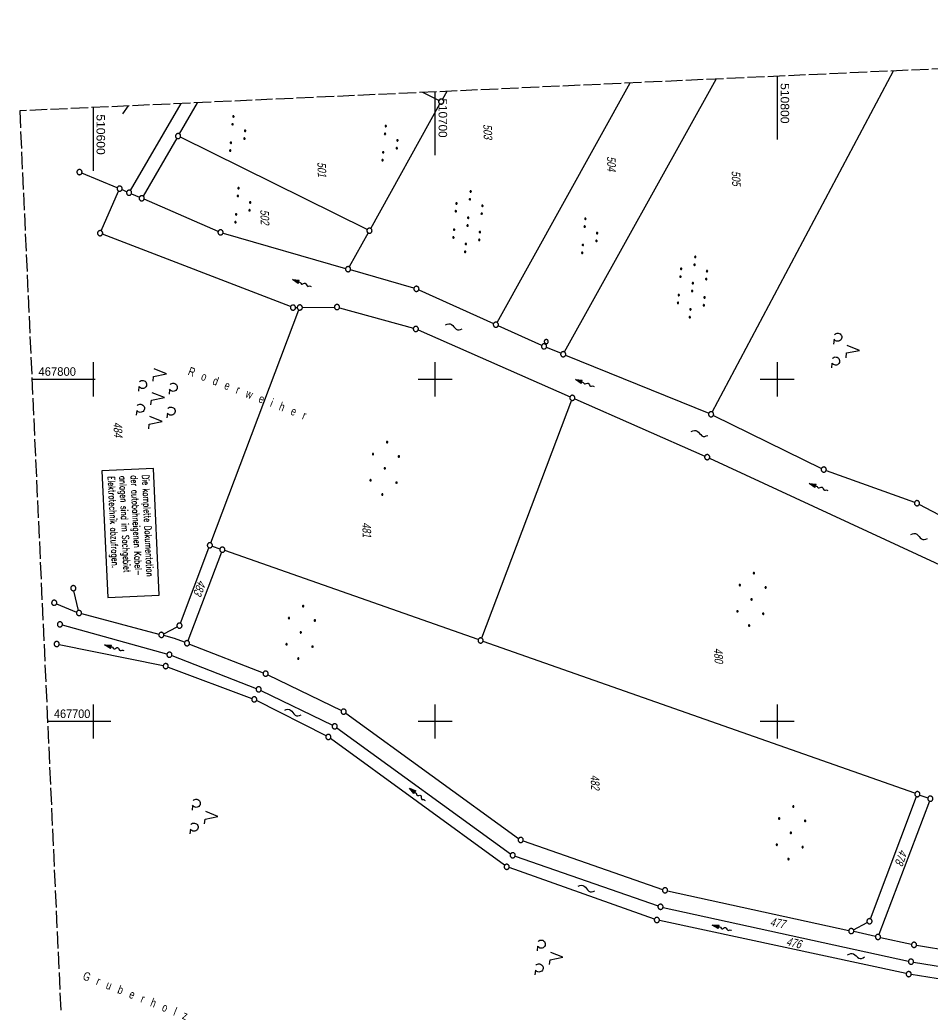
# Model space of a CAD drawing. Extents: x 510579 to 511204, y 466954 to 468018.
# Tile 37 of 48: x 510579 to 510845, y 467617 to 467905. Entities that reach past the tile are written whole.
import ezdxf

# ---------------------------------------------------------------- set-up
doc = ezdxf.new("R2010")
doc.units = 0
doc.header["$LTSCALE"] = 10
doc.header["$MEASUREMENT"] = 0
for name, pattern in [('AUSGEZOGEN', [0]), ('LT00', [0]), ('LT14', [0.6, 0.5, -0.1])]:
    doc.linetypes.add(name, pattern=pattern)
doc.layers.get('0').update_dxf_attribs({"linetype": 'LT00'})
for name, color, linetype in [('--FLIEßRICHTPFEIL', 180, 'Continuous'), ('--WASSER_NUTZUNG', 180, 'Continuous'), ('BAB-KABEL_TEXT_KASTEN', 224, 'Continuous'), ('DFK_BES-NAME', 255, 'LT00'), ('DFK_FLUR_NR', 250, 'LT00'), ('DFK_GZPKT', 250, 'LT00'), ('DFK_KATASTER', 250, 'LT00'), ('DFK_NUTZUNG', 250, 'LT00'), ('DFK_TOPO-ANL', 252, 'LT00'), ('DFK_TOPO-SYM', 252, 'LT00'), ('DFK_VERMPKT', 252, 'LT00'), ('V100_RASTER', 250, 'LT00')]:
    doc.layers.add(name, color=color, linetype=linetype)
doc.layers.add('-BLATT_100-RAND', color=7, linetype='LT14', plot=False)
doc.styles.add('ROMANS', font='romans.shx', dxfattribs={"width": 0.8})
doc.styles.get("Standard").update_dxf_attribs({"font": 'ARIAL.TTF'})

# ---------------------------------------------------------------- blocks, each defined once
blk = doc.blocks.new('SYMB7010')
at = {"color": 0, "linetype": 'ByBlock'}
for points in [[(-0.031408, 0.499213), (-0.093728, 0.49134), (-0.15457, 0.475719), (-0.212975, 0.452595), (-0.268021, 0.422333), (-0.31884, 0.385411), (-0.36463, 0.342411), (-0.40467, 0.29401), (-0.438329, 0.240973), (-0.465074, 0.184136), (-0.484486, 0.124395), (-0.496256, 0.062692), (-0.5002, 0)], [(-0.5002, 0), (-0.496256, -0.062692), (-0.484486, -0.124395), (-0.465075, -0.184136), (-0.438329, -0.240973), (-0.404671, -0.29401), (-0.36463, -0.342411), (-0.31884, -0.385411), (-0.268021, -0.422333), (-0.212975, -0.452595), (-0.154571, -0.475719), (-0.093728, -0.49134), (-0.031408, -0.499213), (0.031408, -0.499213)], [(0.5002, 0), (0.496256, 0.062692), (0.484485, 0.124395), (0.465074, 0.184136), (0.438329, 0.240973), (0.40467, 0.29401), (0.36463, 0.342411), (0.31884, 0.385411), (0.268021, 0.422333), (0.212975, 0.452595), (0.15457, 0.475719), (0.093728, 0.49134), (0.031408, 0.499213), (-0.031408, 0.499213)], [(0.031408, -0.499213), (0.093728, -0.491341), (0.15457, -0.475719), (0.212975, -0.452595), (0.268021, -0.422333), (0.31884, -0.385411), (0.36463, -0.342411), (0.404671, -0.294011), (0.438329, -0.240974), (0.465075, -0.184136), (0.484486, -0.124395), (0.496256, -0.062692), (0.500201, 0)]]:
    blk.add_lwpolyline(points, dxfattribs=at)
blk = doc.blocks.new('SYMB7301')
at = {"color": 0, "linetype": 'ByBlock'}
for p, q in [((-0.128693, 0), (0, 0.128693)), ((0, -0.128693), (-0.128693, 0)), ((0, 0.128693), (0.128693, 0)), ((0.128693, 0), (0, -0.128693)), ((0.000059, -0.009738), (0.000059, 0.009897)), ((-0.00901, -0.004339), (-0.002225, -0.009749))]:
    blk.add_line(p, q, dxfattribs=at)
for points in [[(-0.002225, 0.009749), (-0.00901, 0.004339), (-0.00901, -0.004339)], [(0.01, 0), (0.006235, 0.007818), (-0.002225, 0.009749)], [(-0.002225, -0.009749), (0.006235, -0.007818), (0.01, 0)]]:
    blk.add_lwpolyline(points, dxfattribs=at)
blk = doc.blocks.new('Ackerland7')
at = {"layer": 'DFK_NUTZUNG', "color": 0, "linetype": 'ByBlock'}
for p, q in [((-4, 3.93), (-4, 3.67)), ((-3.95, 3.63), (-3.95, 3.97)), ((-3.9, 3.99), (-3.9, 3.61)), ((-3.85, 3.6), (-3.85, 4)), ((-3.8, 3.99), (-3.8, 3.61)), ((-3.75, 3.63), (-3.75, 3.97)), ((-3.7, 3.93), (-3.7, 3.67)), ((-3.65, 3.8), (-3.65, 3.8)), ((3.7, 3.93), (3.7, 3.67)), ((3.75, 3.63), (3.75, 3.97)), ((3.8, 3.99), (3.8, 3.61)), ((3.85, 3.6), (3.85, 4)), ((3.9, 3.99), (3.9, 3.61)), ((3.95, 3.63), (3.95, 3.97)), ((4, 3.93), (4, 3.67)), ((4.05, 3.8), (4.05, 3.8)), ((-7.85, 0.13), (-7.85, -0.13)), ((-7.8, -0.17), (-7.8, 0.17)), ((-7.75, 0.19), (-7.75, -0.19)), ((-7.7, -0.2), (-7.7, 0.2)), ((-7.65, 0.19), (-7.65, -0.19)), ((-7.6, -0.17), (-7.6, 0.17)), ((-7.55, 0.13), (-7.55, -0.13)), ((-7.5, 0), (-7.5, 0)), ((-0.15, 0.13), (-0.15, -0.13)), ((-0.1, -0.17), (-0.1, 0.17)), ((-0.05, 0.19), (-0.05, -0.19)), ((0, -0.2), (0, 0.2)), ((0.05, 0.19), (0.05, -0.19)), ((0.1, -0.17), (0.1, 0.17)), ((0.15, 0.13), (0.15, -0.13)), ((0.2, 0), (0.2, 0)), ((7.55, 0.13), (7.55, -0.13)), ((7.6, -0.17), (7.6, 0.17)), ((7.65, 0.19), (7.65, -0.19)), ((7.7, -0.2), (7.7, 0.2)), ((7.75, 0.19), (7.75, -0.19)), ((7.8, -0.17), (7.8, 0.17)), ((7.85, 0.13), (7.85, -0.13)), ((7.9, 0), (7.9, 0)), ((-4, -3.67), (-4, -3.93)), ((-3.95, -3.97), (-3.95, -3.63)), ((-3.9, -3.61), (-3.9, -3.99)), ((-3.85, -4), (-3.85, -3.6)), ((-3.8, -3.61), (-3.8, -3.99)), ((-3.75, -3.97), (-3.75, -3.63)), ((-3.7, -3.67), (-3.7, -3.93)), ((-3.65, -3.8), (-3.65, -3.8)), ((3.7, -3.67), (3.7, -3.93)), ((3.75, -3.97), (3.75, -3.63)), ((3.8, -3.61), (3.8, -3.99)), ((3.85, -4), (3.85, -3.6)), ((3.9, -3.61), (3.9, -3.99)), ((3.95, -3.97), (3.95, -3.63)), ((4, -3.67), (4, -3.93)), ((4.05, -3.8), (4.05, -3.8))]:
    blk.add_line(p, q, dxfattribs=at)
for points in [[(-3.65, 3.8), (-3.67, 3.89), (-3.73, 3.96), (-3.81, 3.99), (-3.89, 3.99), (-3.97, 3.96), (-4.03, 3.89), (-4.05, 3.8), (-4.03, 3.71), (-3.97, 3.64), (-3.89, 3.6), (-3.81, 3.6), (-3.73, 3.64), (-3.67, 3.71), (-3.65, 3.8)], [(4.05, 3.8), (4.03, 3.89), (3.97, 3.96), (3.89, 3.99), (3.81, 3.99), (3.73, 3.96), (3.67, 3.89), (3.65, 3.8), (3.67, 3.71), (3.73, 3.64), (3.81, 3.61), (3.89, 3.61), (3.97, 3.64), (4.03, 3.71), (4.05, 3.8)], [(-7.5, 0), (-7.52, 0.09), (-7.58, 0.16), (-7.66, 0.19), (-7.74, 0.19), (-7.82, 0.16), (-7.88, 0.09), (-7.9, 0)], [(0.2, 0), (0.18, 0.09), (0.12, 0.16), (0.04, 0.19), (-0.04, 0.19), (-0.12, 0.16), (-0.18, 0.09), (-0.2, 0)], [(-0.2, 0), (-0.18, -0.09), (-0.12, -0.16), (-0.04, -0.19), (0.04, -0.19), (0.12, -0.16), (0.18, -0.09), (0.2, 0)], [(7.9, 0), (7.88, 0.09), (7.82, 0.16), (7.74, 0.19), (7.66, 0.19), (7.58, 0.16), (7.52, 0.09), (7.5, 0)], [(7.5, 0), (7.52, -0.09), (7.58, -0.16), (7.66, -0.19), (7.74, -0.19), (7.82, -0.16), (7.88, -0.09), (7.9, 0)], [(-7.9, 0), (-7.88, -0.09), (-7.82, -0.16), (-7.74, -0.19), (-7.66, -0.19), (-7.58, -0.16), (-7.52, -0.09), (-7.5, 0)], [(-3.65, -3.8), (-3.67, -3.71), (-3.73, -3.64), (-3.81, -3.61), (-3.89, -3.61), (-3.97, -3.64), (-4.03, -3.71), (-4.05, -3.8), (-4.03, -3.89), (-3.97, -3.96), (-3.89, -3.99), (-3.81, -3.99), (-3.73, -3.96), (-3.67, -3.89), (-3.65, -3.8)], [(4.05, -3.8), (4.03, -3.71), (3.97, -3.64), (3.89, -3.61), (3.81, -3.61), (3.73, -3.64), (3.67, -3.71), (3.65, -3.8), (3.67, -3.89), (3.73, -3.96), (3.81, -3.99), (3.89, -3.99), (3.97, -3.96), (4.03, -3.89), (4.05, -3.8)]]:
    blk.add_lwpolyline(points, dxfattribs=at)
blk = doc.blocks.new('SYMB7110')
at = {"color": 0, "linetype": 'ByBlock'}
for p, q in [((-0.515, 0.392919), (-0.515, 0.367081)), ((-0.51, 0.362895), (-0.51, 0.397105)), ((-0.505, 0.399164), (-0.505, 0.360836)), ((-0.5, 0.360204), (-0.5, 0.399796)), ((-0.495, 0.399164), (-0.495, 0.360836)), ((-0.49, 0.362895), (-0.49, 0.397105)), ((-0.485, 0.392919), (-0.485, 0.367081)), ((-0.48, 0.379874), (-0.48, 0.380145)), ((-0.285, 0.392919), (-0.285, 0.367081)), ((-0.28, 0.362895), (-0.28, 0.397105)), ((-0.275, 0.399164), (-0.275, 0.360836)), ((-0.27, 0.360204), (-0.27, 0.399796)), ((-0.265, 0.399164), (-0.265, 0.360836)), ((-0.26, 0.362895), (-0.26, 0.397105)), ((-0.255, 0.392919), (-0.255, 0.367081)), ((-0.25, 0.379874), (-0.25, 0.380146)), ((0.255, 0.392919), (0.255, 0.367081)), ((0.26, 0.362895), (0.26, 0.397105)), ((0.265, 0.399164), (0.265, 0.360836)), ((0.27, 0.360204), (0.27, 0.399796)), ((0.275, 0.399164), (0.275, 0.360836)), ((0.28, 0.362895), (0.28, 0.397105)), ((0.285, 0.392919), (0.285, 0.367081)), ((0.29, 0.379874), (0.29, 0.380145)), ((0.485, 0.392919), (0.485, 0.367081)), ((0.49, 0.362895), (0.49, 0.397105)), ((0.495, 0.399164), (0.495, 0.360836)), ((0.5, 0.360204), (0.5, 0.399796)), ((0.505, 0.399164), (0.505, 0.360836)), ((0.51, 0.362895), (0.51, 0.397105)), ((0.515, 0.392919), (0.515, 0.367081)), ((0.52, 0.379874), (0.52, 0.380146)), ((-0.9, 0.012919), (-0.9, -0.012919)), ((-0.895, -0.017106), (-0.895, 0.017105)), ((-0.89, 0.019164), (-0.89, -0.019164)), ((-0.885, -0.019797), (-0.885, 0.019796)), ((-0.88, 0.019164), (-0.88, -0.019164)), ((-0.875, -0.017106), (-0.875, 0.017105)), ((-0.87, 0.012919), (-0.87, -0.012919)), ((-0.865, -0.000126), (-0.865, 0.000145)), ((-0.67, 0.012919), (-0.67, -0.012919)), ((-0.665, -0.017106), (-0.665, 0.017105)), ((-0.66, 0.019164), (-0.66, -0.019164)), ((-0.655, -0.019797), (-0.655, 0.019796)), ((-0.65, 0.019164), (-0.65, -0.019164)), ((-0.645, -0.017106), (-0.645, 0.017105)), ((-0.64, 0.012919), (-0.64, -0.012919)), ((-0.635, -0.000126), (-0.635, 0.000145)), ((-0.13, 0.012919), (-0.13, -0.012919)), ((-0.125, -0.017105), (-0.125, 0.017105)), ((-0.12, 0.019164), (-0.12, -0.019164)), ((-0.115, -0.019796), (-0.115, 0.019796)), ((-0.11, 0.019164), (-0.11, -0.019164)), ((-0.105, -0.017105), (-0.105, 0.017105)), ((-0.1, 0.012919), (-0.1, -0.012919)), ((-0.095, -0.000126), (-0.095, 0.000146)), ((0.1, 0.012919), (0.1, -0.012919)), ((0.105, -0.017105), (0.105, 0.017105)), ((0.11, 0.019164), (0.11, -0.019164)), ((0.115, -0.019796), (0.115, 0.019796)), ((0.12, 0.019164), (0.12, -0.019164)), ((0.125, -0.017105), (0.125, 0.017105)), ((0.13, 0.012919), (0.13, -0.012919)), ((0.135, -0.000126), (0.135, 0.000146)), ((0.64, 0.012919), (0.64, -0.012919)), ((0.645, -0.017105), (0.645, 0.017105)), ((0.65, 0.019164), (0.65, -0.019164)), ((0.655, -0.019796), (0.655, 0.019796)), ((0.66, 0.019164), (0.66, -0.019164)), ((0.665, -0.017105), (0.665, 0.017105)), ((0.67, 0.012919), (0.67, -0.012919)), ((0.675, -0.000126), (0.675, 0.000146)), ((0.87, 0.012919), (0.87, -0.012919)), ((0.875, -0.017105), (0.875, 0.017105)), ((0.88, 0.019164), (0.88, -0.019164)), ((0.885, -0.019796), (0.885, 0.019796)), ((0.89, 0.019164), (0.89, -0.019164)), ((0.895, -0.017105), (0.895, 0.017105)), ((0.9, 0.012919), (0.9, -0.012919)), ((0.905, -0.000126), (0.905, 0.000146)), ((-0.515, -0.367081), (-0.515, -0.392919)), ((-0.51, -0.397105), (-0.51, -0.362895)), ((-0.505, -0.360836), (-0.505, -0.399164)), ((-0.5, -0.399796), (-0.5, -0.360204)), ((-0.495, -0.360836), (-0.495, -0.399164)), ((-0.49, -0.397106), (-0.49, -0.362895)), ((-0.485, -0.367081), (-0.485, -0.392919)), ((-0.48, -0.380126), (-0.48, -0.379855)), ((-0.285, -0.367081), (-0.285, -0.392919)), ((-0.28, -0.397105), (-0.28, -0.362895)), ((-0.275, -0.360836), (-0.275, -0.399164)), ((-0.27, -0.399796), (-0.27, -0.360204)), ((-0.265, -0.360836), (-0.265, -0.399164)), ((-0.26, -0.397105), (-0.26, -0.362895)), ((-0.255, -0.367081), (-0.255, -0.392919)), ((-0.25, -0.380126), (-0.25, -0.379855)), ((0.255, -0.367081), (0.255, -0.392919)), ((0.26, -0.397105), (0.26, -0.362895)), ((0.265, -0.360836), (0.265, -0.399164)), ((0.27, -0.399796), (0.27, -0.360204)), ((0.275, -0.360836), (0.275, -0.399164)), ((0.28, -0.397105), (0.28, -0.362895)), ((0.285, -0.367081), (0.285, -0.392919)), ((0.29, -0.380126), (0.29, -0.379855)), ((0.485, -0.367081), (0.485, -0.392919)), ((0.49, -0.397105), (0.49, -0.362895)), ((0.495, -0.360836), (0.495, -0.399164)), ((0.5, -0.399796), (0.5, -0.360204)), ((0.505, -0.360836), (0.505, -0.399164)), ((0.51, -0.397105), (0.51, -0.362895)), ((0.515, -0.367081), (0.515, -0.392919)), ((0.52, -0.380126), (0.52, -0.379855))]:
    blk.add_line(p, q, dxfattribs=at)
for points in [[(-0.48, 0.38), (-0.481981, 0.388678), (-0.48753, 0.395637), (-0.49555, 0.399499), (-0.50445, 0.399499), (-0.51247, 0.395637), (-0.518019, 0.388678), (-0.52, 0.38), (-0.518019, 0.371322), (-0.51247, 0.364363), (-0.50445, 0.360501), (-0.49555, 0.360501), (-0.48753, 0.364363), (-0.481981, 0.371322), (-0.48, 0.38)], [(-0.25, 0.38), (-0.251981, 0.388678), (-0.25753, 0.395637), (-0.26555, 0.399499), (-0.27445, 0.399499), (-0.28247, 0.395637), (-0.288019, 0.388678), (-0.29, 0.38), (-0.288019, 0.371322), (-0.28247, 0.364363), (-0.27445, 0.360501), (-0.26555, 0.360501), (-0.25753, 0.364363), (-0.251981, 0.371322), (-0.25, 0.38)], [(0.29, 0.38), (0.288019, 0.388678), (0.28247, 0.395637), (0.27445, 0.399499), (0.26555, 0.399499), (0.25753, 0.395637), (0.251981, 0.388678), (0.25, 0.38), (0.251981, 0.371322), (0.25753, 0.364363), (0.26555, 0.360501), (0.27445, 0.360501), (0.28247, 0.364363), (0.288019, 0.371322), (0.29, 0.38)], [(0.52, 0.38), (0.518019, 0.388678), (0.51247, 0.395637), (0.50445, 0.399499), (0.495549, 0.399499), (0.48753, 0.395637), (0.481981, 0.388678), (0.48, 0.38), (0.481981, 0.371322), (0.48753, 0.364363), (0.495549, 0.360501), (0.50445, 0.360501), (0.51247, 0.364363), (0.518019, 0.371322), (0.52, 0.38)], [(-0.865, 0), (-0.866981, 0.008678), (-0.87253, 0.015637), (-0.88055, 0.019498), (-0.88945, 0.019498), (-0.89747, 0.015637), (-0.903019, 0.008678), (-0.905, 0)], [(-0.905, 0), (-0.903019, -0.008678), (-0.89747, -0.015637), (-0.88945, -0.019499), (-0.88055, -0.019499), (-0.87253, -0.015637), (-0.866981, -0.008678), (-0.865, 0)], [(-0.635, 0), (-0.636981, 0.008678), (-0.64253, 0.015637), (-0.65055, 0.019498), (-0.65945, 0.019498), (-0.66747, 0.015637), (-0.673019, 0.008678), (-0.675, 0)], [(-0.675, 0), (-0.673019, -0.008678), (-0.66747, -0.015637), (-0.65945, -0.019499), (-0.65055, -0.019499), (-0.64253, -0.015637), (-0.636981, -0.008678), (-0.635, 0)], [(-0.095, 0), (-0.096981, 0.008678), (-0.10253, 0.015637), (-0.11055, 0.019499), (-0.11945, 0.019499), (-0.12747, 0.015637), (-0.133019, 0.008678), (-0.135, 0)], [(-0.135, 0), (-0.133019, -0.008678), (-0.12747, -0.015637), (-0.11945, -0.019499), (-0.11055, -0.019499), (-0.10253, -0.015637), (-0.096981, -0.008678), (-0.095, 0)], [(0.135, 0), (0.133019, 0.008678), (0.12747, 0.015637), (0.11945, 0.019499), (0.11055, 0.019499), (0.10253, 0.015637), (0.096981, 0.008678), (0.095, 0)], [(0.095, 0), (0.096981, -0.008678), (0.10253, -0.015637), (0.11055, -0.019499), (0.11945, -0.019499), (0.12747, -0.015637), (0.133019, -0.008678), (0.135, 0)], [(0.675, 0), (0.673019, 0.008678), (0.66747, 0.015637), (0.65945, 0.019499), (0.65055, 0.019499), (0.64253, 0.015637), (0.636981, 0.008678), (0.635, 0)], [(0.635, 0), (0.636981, -0.008678), (0.64253, -0.015637), (0.65055, -0.019499), (0.65945, -0.019499), (0.66747, -0.015637), (0.673019, -0.008678), (0.675, 0)], [(0.905, 0), (0.903019, 0.008678), (0.89747, 0.015637), (0.88945, 0.019499), (0.88055, 0.019499), (0.87253, 0.015637), (0.866981, 0.008678), (0.865, 0)], [(0.865, 0), (0.866981, -0.008678), (0.87253, -0.015637), (0.88055, -0.019499), (0.88945, -0.019499), (0.89747, -0.015637), (0.903019, -0.008678), (0.905, 0)], [(-0.48, -0.38), (-0.481981, -0.371322), (-0.48753, -0.364363), (-0.49555, -0.360501), (-0.50445, -0.360501), (-0.51247, -0.364363), (-0.518019, -0.371322), (-0.52, -0.38), (-0.518019, -0.388678), (-0.51247, -0.395637), (-0.50445, -0.399499), (-0.49555, -0.399499), (-0.48753, -0.395637), (-0.481981, -0.388678), (-0.48, -0.38)], [(-0.25, -0.38), (-0.251981, -0.371322), (-0.25753, -0.364363), (-0.26555, -0.360501), (-0.27445, -0.360501), (-0.28247, -0.364363), (-0.288019, -0.371322), (-0.29, -0.38), (-0.288019, -0.388678), (-0.28247, -0.395637), (-0.27445, -0.399499), (-0.26555, -0.399499), (-0.25753, -0.395637), (-0.251981, -0.388678), (-0.25, -0.38)], [(0.29, -0.38), (0.288019, -0.371322), (0.28247, -0.364363), (0.27445, -0.360501), (0.26555, -0.360501), (0.25753, -0.364363), (0.251981, -0.371322), (0.25, -0.38), (0.251981, -0.388678), (0.25753, -0.395637), (0.26555, -0.399499), (0.27445, -0.399499), (0.28247, -0.395637), (0.288019, -0.388678), (0.29, -0.38)], [(0.52, -0.38), (0.518019, -0.371322), (0.51247, -0.364363), (0.50445, -0.360501), (0.495549, -0.360501), (0.48753, -0.364363), (0.481981, -0.371322), (0.48, -0.38), (0.481981, -0.388678), (0.48753, -0.395637), (0.495549, -0.399499), (0.50445, -0.399499), (0.51247, -0.395637), (0.518019, -0.388678), (0.52, -0.38)]]:
    blk.add_lwpolyline(points, dxfattribs=at)
blk = doc.blocks.new('SYMB7111')
at = {"color": 0, "linetype": 'ByBlock'}
for p, q in [((-0.13, 0.202919), (-0.13, 0.177081)), ((-0.125, 0.172895), (-0.125, 0.207105)), ((-0.12, 0.209164), (-0.12, 0.170836)), ((-0.115, 0.170204), (-0.115, 0.209796)), ((-0.11, 0.209164), (-0.11, 0.170836)), ((-0.105, 0.172895), (-0.105, 0.207105)), ((-0.1, 0.202919), (-0.1, 0.177081)), ((-0.095, 0.189874), (-0.095, 0.190146)), ((0.1, 0.202919), (0.1, 0.177081)), ((0.105, 0.172895), (0.105, 0.207105)), ((0.11, 0.209164), (0.11, 0.170836)), ((0.115, 0.170204), (0.115, 0.209796)), ((0.12, 0.209164), (0.12, 0.170836)), ((0.125, 0.172895), (0.125, 0.207105)), ((0.13, 0.202919), (0.13, 0.177081)), ((0.135, 0.189874), (0.135, 0.190146)), ((-0.515, -0.177081), (-0.515, -0.202919)), ((-0.51, -0.207105), (-0.51, -0.172895)), ((-0.505, -0.170836), (-0.505, -0.209164)), ((-0.5, -0.209796), (-0.5, -0.170204)), ((-0.495, -0.170836), (-0.495, -0.209164)), ((-0.49, -0.207105), (-0.49, -0.172895)), ((-0.485, -0.177081), (-0.485, -0.202919)), ((-0.48, -0.190126), (-0.48, -0.189854)), ((-0.285, -0.177081), (-0.285, -0.202919)), ((-0.28, -0.207105), (-0.28, -0.172895)), ((-0.275, -0.170836), (-0.275, -0.209164)), ((-0.27, -0.209796), (-0.27, -0.170204)), ((-0.265, -0.170836), (-0.265, -0.209164)), ((-0.26, -0.207105), (-0.26, -0.172895)), ((-0.255, -0.177081), (-0.255, -0.202919)), ((-0.25, -0.190126), (-0.25, -0.189854)), ((0.255, -0.177081), (0.255, -0.202919)), ((0.26, -0.207105), (0.26, -0.172895)), ((0.265, -0.170836), (0.265, -0.209164)), ((0.27, -0.209796), (0.27, -0.170204)), ((0.275, -0.170836), (0.275, -0.209164)), ((0.28, -0.207105), (0.28, -0.172895)), ((0.285, -0.177081), (0.285, -0.202919)), ((0.29, -0.190126), (0.29, -0.189854)), ((0.485, -0.177081), (0.485, -0.202919)), ((0.49, -0.207105), (0.49, -0.172895)), ((0.495, -0.170836), (0.495, -0.209164)), ((0.5, -0.209796), (0.5, -0.170204)), ((0.505, -0.170836), (0.505, -0.209164)), ((0.51, -0.207105), (0.51, -0.172895)), ((0.515, -0.177081), (0.515, -0.202919)), ((0.52, -0.190126), (0.52, -0.189854))]:
    blk.add_line(p, q, dxfattribs=at)
for points in [[(-0.095, 0.19), (-0.096981, 0.198678), (-0.10253, 0.205637), (-0.11055, 0.209499), (-0.11945, 0.209499), (-0.12747, 0.205637), (-0.133019, 0.198678), (-0.135, 0.19), (-0.133019, 0.181322), (-0.12747, 0.174363), (-0.11945, 0.170501), (-0.11055, 0.170501), (-0.10253, 0.174363), (-0.096981, 0.181322), (-0.095, 0.19)], [(0.135, 0.19), (0.133019, 0.198678), (0.12747, 0.205637), (0.11945, 0.209499), (0.11055, 0.209499), (0.10253, 0.205637), (0.096981, 0.198678), (0.095, 0.19), (0.096981, 0.181322), (0.10253, 0.174363), (0.11055, 0.170501), (0.11945, 0.170501), (0.12747, 0.174363), (0.133019, 0.181322), (0.135, 0.19)], [(-0.48, -0.19), (-0.481981, -0.181322), (-0.48753, -0.174363), (-0.49555, -0.170501), (-0.50445, -0.170501), (-0.51247, -0.174363), (-0.518019, -0.181322), (-0.52, -0.19), (-0.518019, -0.198678), (-0.51247, -0.205637), (-0.50445, -0.209499), (-0.49555, -0.209499), (-0.48753, -0.205637), (-0.481981, -0.198678), (-0.48, -0.19)], [(-0.25, -0.19), (-0.251981, -0.181322), (-0.25753, -0.174363), (-0.26555, -0.170501), (-0.27445, -0.170501), (-0.28247, -0.174363), (-0.288019, -0.181322), (-0.29, -0.19), (-0.288019, -0.198678), (-0.28247, -0.205637), (-0.27445, -0.209499), (-0.26555, -0.209499), (-0.25753, -0.205637), (-0.251981, -0.198678), (-0.25, -0.19)], [(0.29, -0.19), (0.288019, -0.181322), (0.28247, -0.174363), (0.27445, -0.170501), (0.26555, -0.170501), (0.25753, -0.174363), (0.251981, -0.181322), (0.25, -0.19), (0.251981, -0.198678), (0.25753, -0.205637), (0.26555, -0.209499), (0.27445, -0.209499), (0.28247, -0.205637), (0.288019, -0.198678), (0.29, -0.19)], [(0.52, -0.19), (0.518019, -0.181322), (0.51247, -0.174363), (0.50445, -0.170501), (0.49555, -0.170501), (0.48753, -0.174363), (0.481981, -0.181322), (0.48, -0.19), (0.481981, -0.198678), (0.48753, -0.205637), (0.49555, -0.209499), (0.50445, -0.209499), (0.51247, -0.205637), (0.518019, -0.198678), (0.52, -0.19)]]:
    blk.add_lwpolyline(points, dxfattribs=at)
blk = doc.blocks.new('SYMB7200')
at = {"color": 0, "linetype": 'ByBlock'}
for p, q in [((-0.255, 0.315), (-0.115, 0.315)), ((0.445, 0.315), (0.585, 0.315)), ((0, 0.185), (-0.11, -0.185)), ((0.7, 0.185), (0.59, -0.185)), ((-0.255, -0.585), (-0.115, -0.585)), ((0.445, -0.585), (0.585, -0.585))]:
    blk.add_line(p, q, dxfattribs=at)
for points in [[(-0.393816, 0.316692), (-0.416239, 0.337055), (-0.432849, 0.362384), (-0.442589, 0.391064), (-0.444836, 0.42127), (-0.439449, 0.451077), (-0.426769, 0.478585), (-0.407606, 0.502042), (-0.38318, 0.519953), (-0.355047, 0.531177), (-0.325, 0.535), (-0.294953, 0.531177), (-0.26682, 0.519953), (-0.242394, 0.502042), (-0.223231, 0.478585), (-0.210551, 0.451077), (-0.205164, 0.42127), (-0.207411, 0.391064), (-0.21715, 0.362383), (-0.233761, 0.337055), (-0.256184, 0.316692)], [(0.306184, 0.316692), (0.283761, 0.337055), (0.267151, 0.362383), (0.257411, 0.391064), (0.255164, 0.42127), (0.260551, 0.451077), (0.273231, 0.478585), (0.292394, 0.502042), (0.31682, 0.519953), (0.344953, 0.531177), (0.375, 0.535), (0.405047, 0.531177), (0.43318, 0.519953), (0.457606, 0.502041), (0.476769, 0.478585), (0.489449, 0.451077), (0.494836, 0.42127), (0.492589, 0.391064), (0.48285, 0.362383), (0.466239, 0.337055), (0.443816, 0.316692)], [(-0.45, -0.185), (-0.59, -0.185), (-0.7, 0.185), (-0.81, -0.185)], [(0.25, -0.185), (0.11, -0.185), (0, 0.185)], [(0.95, -0.185), (0.81, -0.185), (0.7, 0.185)], [(-0.393815, -0.583308), (-0.416239, -0.562945), (-0.432849, -0.537616), (-0.442589, -0.508936), (-0.444836, -0.47873), (-0.439448, -0.448923), (-0.426769, -0.421415), (-0.407606, -0.397958), (-0.38318, -0.380047), (-0.355047, -0.368823), (-0.325, -0.365), (-0.294953, -0.368823), (-0.26682, -0.380047), (-0.242394, -0.397959), (-0.223231, -0.421415), (-0.210551, -0.448923), (-0.205164, -0.47873), (-0.207411, -0.508936), (-0.217151, -0.537617), (-0.233761, -0.562945), (-0.256184, -0.583308)], [(0.306185, -0.583308), (0.283761, -0.562945), (0.267151, -0.537616), (0.257411, -0.508936), (0.255164, -0.47873), (0.260552, -0.448923), (0.273231, -0.421415), (0.292394, -0.397958), (0.31682, -0.380047), (0.344953, -0.368823), (0.375, -0.365), (0.405047, -0.368823), (0.43318, -0.380047), (0.457606, -0.397959), (0.476769, -0.421415), (0.489449, -0.448923), (0.494836, -0.47873), (0.492589, -0.508936), (0.482849, -0.537617), (0.466239, -0.562945), (0.443815, -0.583308)]]:
    blk.add_lwpolyline(points, dxfattribs=at)
blk = doc.blocks.new('FLIEßRICHTPFEIL')
at = {"layer": '--FLIEßRICHTPFEIL'}
blk.add_hatch(color=256, dxfattribs=at).paths.add_polyline_path([(-1.95, 0.4875), (-1.95, -0.4875), (0, 0)])
for p, q in [((-1.95, 0.4875), (-1.95, -0.4875)), ((-1.95, 0.4875), (0, 0)), ((0, 0), (-1.95, -0.4875))]:
    blk.add_line(p, q, dxfattribs=at)
at = {"layer": '--FLIEßRICHTPFEIL', "start_tangent": (-1, 0), "end_tangent": (-1, 0)}
blk.add_spline([(-1.95, 0), (-2.4375, 0), (-2.925, 0.325), (-3.4125, 0), (-3.9, -0.325), (-4.3875, 0), (-4.875, 0.325), (-5.3625, 0), (-5.85, 0)], degree=3, dxfattribs=at)
blk = doc.blocks.new('SYMB7251')
at = {"color": 0, "linetype": 'ByBlock'}
for points in [[(-0.25, 0), (-0.208333, 0.028889), (-0.166667, 0.051111), (-0.125, 0.06), (-0.083333, 0.051111), (-0.041667, 0.028889), (0, 0)], [(0, 0), (0.041667, -0.028889), (0.083333, -0.051111), (0.125, -0.06), (0.166667, -0.051111), (0.208333, -0.028889), (0.25, 0)]]:
    blk.add_lwpolyline(points, dxfattribs=at)
blk = doc.blocks.new('SYMB7201')
at = {"color": 0, "linetype": 'ByBlock'}
for p, q in [((0, 0.385), (-0.11, 0.015)), ((-0.255, -0.385), (-0.115, -0.385)), ((0.445, -0.385), (0.585, -0.385))]:
    blk.add_line(p, q, dxfattribs=at)
for points in [[(0.25, 0.015), (0.11, 0.015), (0, 0.385)], [(-0.393816, -0.383308), (-0.416239, -0.362945), (-0.432849, -0.337617), (-0.442589, -0.308936), (-0.444836, -0.27873), (-0.439449, -0.248923), (-0.426769, -0.221415), (-0.407606, -0.197958), (-0.38318, -0.180047), (-0.355047, -0.168823), (-0.325, -0.165), (-0.294953, -0.168823), (-0.26682, -0.180047), (-0.242394, -0.197959), (-0.223231, -0.221415), (-0.210551, -0.248923), (-0.205164, -0.27873), (-0.207411, -0.308936), (-0.21715, -0.337617), (-0.233761, -0.362945), (-0.256184, -0.383308)], [(0.306185, -0.383308), (0.283761, -0.362945), (0.267151, -0.337617), (0.257411, -0.308936), (0.255164, -0.27873), (0.260552, -0.248923), (0.273231, -0.221415), (0.292394, -0.197958), (0.31682, -0.180047), (0.344953, -0.168823), (0.375, -0.165), (0.405047, -0.168823), (0.43318, -0.180047), (0.457606, -0.197959), (0.476769, -0.221415), (0.489449, -0.248923), (0.494836, -0.27873), (0.492589, -0.308936), (0.48285, -0.337617), (0.466239, -0.362945), (0.443816, -0.383308)]]:
    blk.add_lwpolyline(points, dxfattribs=at)

msp = doc.modelspace()

# ---------------------------------------------------------------- linework, layer by layer
at = {"layer": '-BLATT_100-RAND'}
msp.add_lwpolyline([(510578.53, 467878.41), (510620.74, 466954.37), (511204.13, 466981.02), (511161.92, 467905.06), (510578.53, 467878.41)], dxfattribs=at)
at = {"layer": 'BAB-KABEL_TEXT_KASTEN', "linetype": 'AUSGEZOGEN'}
msp.add_lwpolyline([(510602.59, 467773.25), (510604.28, 467736.23), (510619.32, 467736.91), (510617.63, 467773.94)], close=True, dxfattribs=at)
at = {"layer": 'DFK_KATASTER'}
for p, q in [((510781.03, 467790.42), (510833.96, 467890.08)), ((510718.11, 467816.59), (510757.01, 467886.56)), ((510737.8, 467807.97), (510782.14, 467887.71)), ((510701.09, 467881.46), (510696.38, 467883.79)), ((510703.42, 467884.11), (510702.12, 467881.79)), ((510610.9, 467855.14), (510625.76, 467880.57)), ((510625.22, 467871.71), (510630.52, 467880.78)), ((510681.15, 467844.06), (510701.4, 467880.47)), ((510624.46, 467870.41), (510614.6, 467853.53)), ((510680.12, 467843.73), (510625.51, 467870.73)), ((510607.08, 467855.97), (510596.7, 467860.23)), ((510602.35, 467843.37), (510607.47, 467855)), ((510608.46, 467855.39), (510609.83, 467854.79)), ((510611.21, 467854.19), (510613.53, 467853.18)), ((510636.57, 467843.21), (510614.91, 467852.58)), ((510637.98, 467842.7), (510673.83, 467832.38)), ((510680.43, 467842.74), (510674.91, 467832.83)), ((510657.74, 467821.21), (510602.75, 467842.41)), ((510693.81, 467826.62), (510675.27, 467831.96)), ((510695.21, 467826.1), (510717.07, 467816.24)), ((510634.41, 467752.18), (510660.16, 467820.26)), ((510659.19, 467820.95), (510659.68, 467820.95)), ((510661.18, 467820.97), (510670.56, 467821.08)), ((510672.03, 467820.89), (510693.64, 467814.89)), ((510695.05, 467814.39), (510739.43, 467794.86)), ((510731.16, 467809.89), (510718.43, 467815.62)), ((510736.74, 467807.59), (510732.54, 467809.3)), ((510738.14, 467807.03), (510779.99, 467790.04)), ((510739.85, 467793.86), (510713.56, 467724.35)), ((510740.81, 467794.26), (510778.84, 467777.53)), ((510781.35, 467789.43), (510812.95, 467773.94)), ((510780.21, 467776.91), (510866.49, 467736.98)), ((510814.33, 467773.36), (510840.18, 467764.03)), ((510855.32, 467756.03), (510841.55, 467763.42)), ((510625.52, 467728.71), (510633.87, 467750.78)), ((510634.85, 467751.23), (510637.07, 467750.44)), ((510637.51, 467749.49), (510627.72, 467723.56)), ((510712.58, 467723.9), (510638.49, 467749.94)), ((510595.7, 467732.42), (510594.39, 467738.21)), ((510589.32, 467734.39), (510595.18, 467731.98)), ((510596.6, 467731.5), (510619.24, 467725.49)), ((510621.59, 467719.7), (510591.02, 467728.16)), ((510620.63, 467725.64), (510624.58, 467727.67)), ((510623.84, 467724.27), (510620.69, 467725.11)), ((510590.1, 467722.48), (510620.5, 467716.32)), ((510626.75, 467723.13), (510623.84, 467724.27)), ((510628.15, 467722.59), (510649.73, 467714.23)), ((510840.28, 467679.01), (510714, 467723.4)), ((510623.01, 467719.23), (510647.7, 467709.65)), ((510621.93, 467715.91), (510646.41, 467706.71)), ((510651.1, 467713.63), (510672.58, 467703.2)), ((510649.07, 467709.05), (510669.97, 467698.9)), ((510668.11, 467695.82), (510647.78, 467706.11)), ((510673.86, 467702.43), (510724.41, 467665.82)), ((510671.25, 467698.13), (510722.07, 467661.34)), ((510720.31, 467657.97), (510669.39, 467695.04)), ((510841.7, 467678.51), (510844.06, 467677.69)), ((510827.24, 467642.33), (510840.73, 467678.06)), ((510844.5, 467676.74), (510829.75, 467637.73)), ((510725.73, 467665.13), (510766.51, 467650.92)), ((510723.39, 467660.65), (510765.18, 467646.09)), ((510764.11, 467642.23), (510721.63, 467657.28)), ((510767.95, 467650.51), (510820.93, 467638.9)), ((510766.62, 467645.68), (510838.39, 467629.97)), ((510837.73, 467626.33), (510765.55, 467641.82)), ((510822.32, 467639.1), (510826.32, 467641.27)), ((510828.75, 467637.19), (510822.39, 467638.58)), ((510830.21, 467636.87), (510839.28, 467634.89)), ((510840.75, 467634.61), (510877.93, 467628.66)), ((510839.86, 467629.69), (510877.48, 467623.67)), ((510877.13, 467619.88), (510839.2, 467626.05))]:
    msp.add_line(p, q, dxfattribs=at)
at = {"layer": 'DFK_TOPO-ANL'}
msp.add_line((510608.71, 467877.55), (510610.32, 467879.86), dxfattribs=at)
at = {"layer": 'V100_RASTER'}
for p, q in [((510800, 467888.52), (510800, 467870.02)), ((510700, 467865.46), (510700, 467883.96)), ((510600, 467879.39), (510600, 467860.89)), ((510600, 467805), (510600, 467795)), ((510700, 467795), (510700, 467805)), ((510800, 467805), (510800, 467795)), ((510582.11, 467800), (510600.61, 467800)), ((510695, 467800), (510705, 467800)), ((510795, 467800), (510805, 467800)), ((510600, 467705), (510600, 467695)), ((510700, 467695), (510700, 467705)), ((510800, 467705), (510800, 467695)), ((510605.18, 467700), (510586.68, 467700)), ((510705, 467700), (510695, 467700)), ((510805, 467700), (510795, 467700))]:
    msp.add_line(p, q, dxfattribs=at)

# ---------------------------------------------------------------- block references
at = {"layer": '--FLIEßRICHTPFEIL'}
for p, rotation in [((510658.28, 467829.14), 159.4554760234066), ((510741, 467799.94), 159.4554760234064), ((510809.37, 467769.55), 159.4554760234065), ((510603.34, 467722.38), 163.7252313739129), ((510692.53, 467680.54), 141.0613340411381), ((510781.03, 467640.49), 165.0097246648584)]:
    msp.add_blockref('FLIEßRICHTPFEIL', p, dxfattribs=dict(at, rotation=rotation))
at = {"layer": '--WASSER_NUTZUNG', "zscale": 10}
for p, xscale, yscale, rotation in [((510705.49, 467815.3), 9.999999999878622, 10.0000000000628, 346.5168440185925), ((510777.31, 467784.18), 9.999999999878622, 10.00000000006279, 346.5168440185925), ((510841.5, 467754.06), 9.999999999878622, 10.00000000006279, 346.5168440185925), ((510658.41, 467702.6), 9.999999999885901, 10.00000000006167, 343.8295736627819), ((510744.25, 467651.18), 9.9999999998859, 10.00000000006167, 343.8295736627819), ((510823.08, 467631.48), 9.999999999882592, 10.00000000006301, 353.0345004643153)]:
    msp.add_blockref('SYMB7251', p, dxfattribs=dict(at, xscale=xscale, yscale=yscale, rotation=rotation))
at = {"layer": 'DFK_GZPKT', "xscale": 1.500000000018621, "yscale": 1.5, "zscale": 1.5, "rotation": 264.7377099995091}
for p in [(510701.76, 467881.13), (510624.84, 467871.06), (510596.01, 467860.52), (510607.77, 467855.69), (510610.52, 467854.49), (510614.22, 467852.88), (510602.05, 467842.68), (510637.26, 467842.91), (510680.79, 467843.4), (510674.55, 467832.17), (510694.53, 467826.41), (510658.44, 467820.94), (510660.43, 467820.96), (510671.31, 467821.09), (510717.75, 467815.93), (510694.36, 467814.69), (510731.84, 467809.58), (510737.44, 467807.31), (510740.12, 467794.56), (510780.68, 467789.76), (510779.53, 467777.23), (510813.62, 467773.61), (510840.89, 467763.78), (510634.14, 467751.48), (510637.78, 467750.19), (510594.22, 467738.94), (510588.63, 467734.68), (510595.87, 467731.69), (510590.3, 467728.36), (510625.25, 467728.01), (510619.96, 467725.3), (510589.36, 467722.63), (510627.45, 467722.86), (510713.29, 467723.65), (510622.31, 467719.5), (510621.23, 467716.17), (510650.43, 467713.96), (510648.4, 467709.38), (510647.11, 467706.45), (510673.25, 467702.87), (510670.64, 467698.57), (510668.78, 467695.48), (510840.99, 467678.76), (510844.77, 467677.44), (510725.02, 467665.38), (510722.68, 467660.9), (510720.92, 467657.53), (510767.22, 467650.67), (510765.89, 467645.84), (510764.82, 467641.98), (510826.98, 467641.63), (510821.66, 467638.74), (510829.48, 467637.03), (510840.01, 467634.73), (510839.12, 467629.81), (510838.46, 467626.17)]:
    msp.add_blockref('SYMB7010', p, dxfattribs=at)
at = {"layer": 'DFK_NUTZUNG', "yscale": 10, "zscale": 10}
for name, p, xscale, rotation in [('SYMB7111', (510642.44, 467871.62), 9.999999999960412, 264.7377000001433), ('SYMB7111', (510686.98, 467868.82), 9.999999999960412, 264.7377000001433), ('SYMB7111', (510643.95, 467850.68), 9.999999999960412, 264.7377000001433), ('SYMB7110', (510709.57, 467846.04), 9.999999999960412, 264.7377000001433), ('SYMB7111', (510745.36, 467841.73), 9.999999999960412, 264.7377000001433), ('SYMB7110', (510775.24, 467826.93), 9.999999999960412, 264.7377000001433), ('SYMB7201', (510820.24, 467808.78), 10.00000000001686, 264.7377100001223), ('SYMB7200', (510618.99, 467794.79), 9.999999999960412, 264.7377000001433), ('SYMB7201', (510632.68, 467672.59), 10.00000000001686, 264.7377100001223), ('SYMB7201', (510733.54, 467631.44), 10.00000000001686, 264.7377100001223)]:
    msp.add_blockref(name, p, dxfattribs=dict(at, xscale=xscale, rotation=rotation))
at = {"layer": 'DFK_NUTZUNG'}
for p, rotation in [((510685.26, 467773.96), 264.7376999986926), ((510792.5, 467735.67), 264.7376999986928), ((510660.7, 467726.03), 264.7376999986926), ((510804.01, 467667.46), 264.7376999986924)]:
    msp.add_blockref('Ackerland7', p, dxfattribs=dict(at, rotation=rotation))
at = {"layer": 'DFK_TOPO-SYM', "xscale": 0.09999999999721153, "yscale": 0.09999999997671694, "zscale": 0.1, "rotation": 0.001159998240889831}
msp.add_blockref('SYMB7301', (510732.53, 467811.04), dxfattribs=at)
at = {"layer": 'DFK_VERMPKT', "xscale": 1.200000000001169, "yscale": 1.200000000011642, "zscale": 1.2, "rotation": 264.7377100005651}
msp.add_blockref('SYMB7010', (510732.49, 467811), dxfattribs=at)

# ---------------------------------------------------------------- texts
at = {"layer": 'BAB-KABEL_TEXT_KASTEN', "insert": (510616.33, 467772.14), "char_height": 2, "width": 33.7438, "attachment_point": 1, "rotation": 272.6154, "style": 'ROMANS'}
msp.add_mtext('{\\W0.75;Die komplette Dokumentation der autobahneigenen Kabel-\\Panlagen sind im Sachgebiet Elektrotechnik abzufragen.}', dxfattribs=at)
at = {"layer": 'DFK_BES-NAME', "width": 0.75}
for s, rotation, p in [('R   o   d   e   r   w   e   i   h   e   r', -21.175, (510627.53, 467801.36)), ('G   r   u   b   e   r   h   o   l   z', -21.6011, (510596.76, 467624.7))]:
    msp.add_text(s, height=2.5, rotation=rotation, dxfattribs=at).set_placement(p)
at = {"layer": 'DFK_FLUR_NR', "oblique": 13.754, "width": 0.75}
for s, rotation, p in [('503', 272.6154, (510714.04, 467874.52)), ('501', 272.6154, (510665.54, 467863.45)), ('504', 272.6154, (510750.2, 467865.13)), ('505', 272.6154, (510786.65, 467860.88)), ('502', 272.6154, (510648.85, 467849.55)), ('484', 272.6154, (510605.93, 467787.45)), ('481', 272.6154, (510678.66, 467758.14)), ('483', 248.6146, (510630.88, 467741.54)), ('480', 272.6154, (510781.52, 467721.44)), ('482', 272.6154, (510745.43, 467684.4)), ('478', 250.6429, (510835.85, 467662.84)), ('477', -10.3044, (510797.73, 467640.29)), ('476', -12.8484, (510802.45, 467634.6))]:
    msp.add_text(s, height=2.5, rotation=rotation, dxfattribs=at).set_placement(p)
at = {"layer": 'V100_RASTER'}
for s, rotation, width, p in [(' 510800', -90.0013, 1.014, (510801, 467887.52)), (' 510700', -90.0013, 0.979, (510701, 467882.96)), (' 510600', -90.0013, 1.014, (510601, 467878.39)), (' 467800', -0.0013, 0.941, (510583.11, 467801)), (' 467700', -0.0013, 0.911, (510587.68, 467701))]:
    msp.add_text(s, height=2.5, rotation=rotation, dxfattribs=dict(at, width=width)).set_placement(p)

doc.saveas('drawing.dxf')
